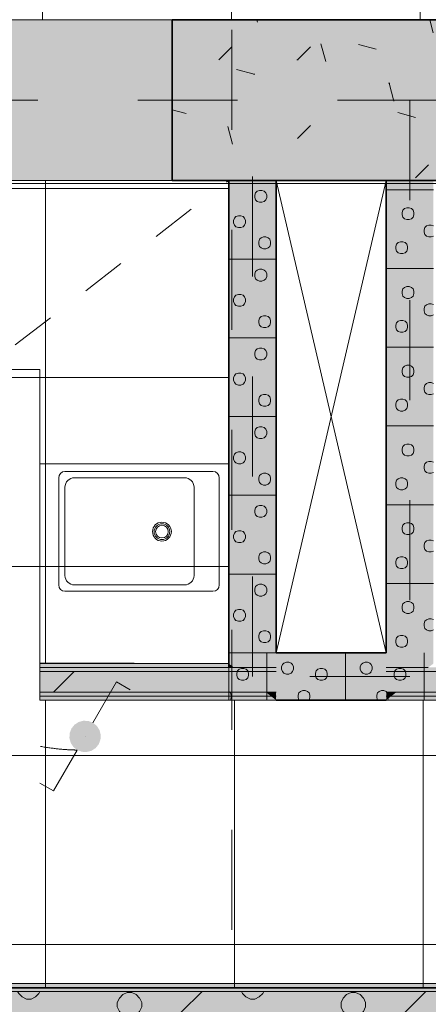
# Model space of a CAD drawing. Header units: millimetres. Extents: x -2932 to 42461, y -10716 to 17298.
# Tile 31 of 168: x 8126 to 9424, y 3394 to 6520. Entities that reach past the tile are written whole.
import ezdxf

# ---------------------------------------------------------------- set-up
doc = ezdxf.new("R2010")
doc.units = ezdxf.units.MM
doc.header["$MEASUREMENT"] = 0
for name, pattern in [('Aligning Line', [635, 317.5, -317.5]), ('Dash', [635, 317.5, -317.5]), ('Small Dashed', [282.222222, 141.111111, -141.111111]), ('Wipeout_Contour', [1000, 0, -1000])]:
    doc.linetypes.add(name, pattern=pattern)
for name, color, linetype, lineweight in [('0_Pen_No__1', 7, 'Continuous', 13), ('_ hall_Pen_No__2', 8, 'Continuous', 15), ('_Tuletõkketsoon_Pen_No__20', 1, 'Continuous', 0), ('ARCHICAD Zone Stamps_Pen_No__1', 7, 'Continuous', 13), ('Common Edges_Pen_No__1', 7, 'Continuous', 13), ('Cut Pattern-1_Pen_No__2', 8, 'Continuous', 15), ('Cut Pattern-3_Pen_No__1', 7, 'Continuous', 13), ('Grids-2_Pen_No__1', 7, 'Continuous', 13), ('I-WALL.IFC Model_Pen_No__1', 7, 'Continuous', 13), ('I-WALL.IFC Model_Pen_No__2', 8, 'Continuous', 15), ('I-WALL.IFC Model_Pen_No__27', 7, 'Continuous', 35), ('SA_LAGI_Pen_No__1', 7, 'Continuous', 13), ('SA_LAGI_Pen_No__2', 8, 'Continuous', 15), ('SA_VALGUSTI_Pen_No__20', 1, 'Continuous', 0), ('SA_Valgustus_Pen_No__20', 1, 'Continuous', 0), ('Walls-1_Pen_No__1', 7, 'Continuous', 13)]:
    doc.layers.add(name, color=color, linetype=linetype, lineweight=lineweight)
doc.layers.add('I-WALL.IFC Model', color=7, linetype='Continuous')
doc.layers.add('SA_LAGI_Pen_No__102', color=7, linetype='Continuous', lineweight=13, true_color=0xcccccc)
doc.styles.add('GENERATED_STYLE_1', font='txt', dxfattribs={"width": 0.95})
doc.styles.add('GENERATED_STYLE_2', font='txt', dxfattribs={"width": 0.84})
doc.dimstyles.new('GENERATED_STYLE__3', dxfattribs={"dimtxt": 200, "dimasz": 152, "dimexe": 0.18, "dimexo": 0.0625, "dimgap": 0.09, "dimtad": 1, "dimdec": 0, "dimzin": 0, "dimdsep": 46, "dimtxsty": 'GENERATED_STYLE_2', "dimblk": 'ARROWHEAD_2', "dimblk1": 'ARROWHEAD_2', "dimblk2": 'ARROWHEAD_2', "dimcen": 0.09, "dimse1": 1, "dimse2": 1, "dimclrd": 7, "dimclre": 7, "dimclrt": 7, "dimadec": 0, "dimazin": 0, "dimtfac": 1, "dimtdec": 4, "dimtmove": 0, "dimatfit": 3, "dimfxl": 0, "dimtolj": 1, "dimtzin": 0, "dimarcsym": 0})
pattern_1 = [(45, (-3e-10, 2e-10), (0, 35.35534), [0.99999, -48.99987]), (315, (3.89, 0.707), (0, 35.35534), [0.99999, -48.99987]), (90, (-0.354, -2.12), (-35.35528, 0), [1.06066, -34.29462]), (71.565, (-0.354, -1.061), (3.2e-05, 35.355304), [1.11808, -110.68521]), (288.435, (4.596, 2e-10), (-3.2e-05, 35.355304), [1.11808, -110.68521]), (270, (4.95, -1.06), (35.35528, 0), [1.06066, -34.29462]), (251.565, (4.95, -2.121), (3.2e-05, 35.355304), [1.11808, -110.68521]), (225, (4.596, -3.182), (0, 35.35534), [0.99999, -48.99987]), (161.565, (1.768, -4.243), (-141.421051, 35.355386), [1.11808, -110.68521]), (135, (0.707, -3.89), (0, 35.35534), [0.99999, -48.99987]), (108.435, (-3e-10, -3.182), (-3.2e-05, 35.355304), [1.11808, -110.68521]), (180, (2.83, -4.243), (0, 35.35528), [1.06066, -34.29462]), (198.435, (3.889, -3.889), (141.421051, 35.355386), [1.11808, -110.68521]), (0, (-7.778, -10.253), (0, 35.35528), [1.06066, -34.29462]), (90, (-9.9, -13.435), (-35.35528, 0), [1.06066, -34.29462]), (71.565, (-9.9, -12.374), (3.2e-05, 35.355304), [1.11808, -110.68521]), (45, (-9.546, -11.314), (0, 35.35534), [0.99999, -48.99987]), (315, (-5.657, -10.607), (0, 35.35534), [0.99999, -48.99987]), (288.435, (-4.95, -11.314), (-3.2e-05, 35.355304), [1.11808, -110.68521]), (270, (-4.596, -12.374), (35.35528, 0), [1.06066, -34.29462]), (251.565, (-4.596, -13.435), (3.2e-05, 35.355304), [1.11808, -110.68521]), (225, (-4.95, -14.496), (0, 35.35534), [0.99999, -48.99987]), (161.565, (-7.778, -15.556), (-141.421051, 35.355386), [1.11808, -110.68521]), (135, (-8.84, -15.203), (0, 35.35534), [0.99999, -48.99987]), (108.435, (-9.546, -14.496), (-3.2e-05, 35.355304), [1.11808, -110.68521]), (180, (-6.718, -15.556), (0, 35.35528), [1.06066, -34.29462]), (198.435, (-5.657, -15.203), (141.421051, 35.355386), [1.11808, -110.68521]), (18.435, (-8.839, -10.607), (70.710443, 35.355323), [1.11808, -110.68521]), (341.565, (-6.718, -10.253), (-70.710443, 35.355323), [1.11808, -110.68521]), (0, (13.08, -8.485), (0, 35.35528), [1.06066, -34.29462]), (90, (10.96, -11.667), (-35.35528, 0), [1.06066, -34.29462]), (71.565, (10.96, -10.607), (3.2e-05, 35.355304), [1.11808, -110.68521]), (45, (11.314, -9.546), (0, 35.35534), [0.99999, -48.99987]), (315, (15.203, -8.84), (0, 35.35534), [0.99999, -48.99987]), (288.435, (15.91, -9.546), (-3.2e-05, 35.355304), [1.11808, -110.68521]), (270, (16.263, -10.607), (35.35528, 0), [1.06066, -34.29462]), (251.565, (16.263, -11.667), (3.2e-05, 35.355304), [1.11808, -110.68521]), (225, (15.91, -12.728), (0, 35.35534), [0.99999, -48.99987]), (161.565, (13.081, -13.789), (-141.421051, 35.355386), [1.11808, -110.68521]), (135, (12.02, -13.435), (0, 35.35534), [0.99999, -48.99987]), (108.435, (11.314, -12.728), (-3.2e-05, 35.355304), [1.11808, -110.68521]), (180, (14.142, -13.79), (0, 35.35528), [1.06066, -34.29462]), (198.435, (15.203, -13.435), (141.421051, 35.355386), [1.11808, -110.68521]), (18.435, (12.021, -8.839), (70.710443, 35.355323), [1.11808, -110.68521]), (341.565, (14.142, -8.485), (-70.710443, 35.355323), [1.11808, -110.68521]), (0, (1.768, 1.06), (0, 35.35528), [1.06066, -34.29462]), (18.435, (0.707, 0.707), (70.710443, 35.355323), [1.11808, -110.68521]), (341.565, (2.828, 1.061), (-70.710443, 35.355323), [1.11808, -110.68521]), (0, (-5.657, 13.79), (0, 35.35528), [1.06066, -34.29462]), (90, (-7.778, 10.607), (-35.35528, 0), [1.06066, -34.29462]), (71.565, (-7.778, 11.667), (3.2e-05, 35.355304), [1.11808, -110.68521]), (45, (-7.425, 12.728), (0, 35.35534), [0.99999, -48.99987]), (315, (-3.536, 13.435), (0, 35.35534), [0.99999, -48.99987]), (288.435, (-2.828, 12.728), (-3.2e-05, 35.355304), [1.11808, -110.68521]), (270, (-2.475, 11.667), (35.35528, 0), [1.06066, -34.29462]), (251.565, (-2.475, 10.607), (3.2e-05, 35.355304), [1.11808, -110.68521]), (225, (-2.828, 9.546), (0, 35.35534), [0.99999, -48.99987]), (161.565, (-5.657, 8.485), (-141.421051, 35.355386), [1.11808, -110.68521]), (135, (-6.718, 8.84), (0, 35.35534), [0.99999, -48.99987]), (108.435, (-7.425, 9.546), (-3.2e-05, 35.355304), [1.11808, -110.68521]), (180, (-4.596, 8.485), (0, 35.35528), [1.06066, -34.29462]), (198.435, (-3.536, 8.839), (141.421051, 35.355386), [1.11808, -110.68521]), (18.435, (-6.718, 13.435), (70.710443, 35.355323), [1.11808, -110.68521]), (341.565, (-4.596, 13.789), (-70.710443, 35.355323), [1.11808, -110.68521]), (0, (9.546, 10.96), (0, 35.35528), [1.06066, -34.29462]), (90, (7.425, 7.778), (-35.35528, 0), [1.06066, -34.29462]), (71.565, (7.425, 8.839), (3.2e-05, 35.355304), [1.11808, -110.68521]), (45, (7.778, 9.9), (0, 35.35534), [0.99999, -48.99987]), (315, (11.667, 10.607), (0, 35.35534), [0.99999, -48.99987]), (288.435, (12.374, 9.9), (-3.2e-05, 35.355304), [1.11808, -110.68521]), (270, (12.728, 8.84), (35.35528, 0), [1.06066, -34.29462]), (251.565, (12.728, 7.778), (3.2e-05, 35.355304), [1.11808, -110.68521]), (225, (12.374, 6.718), (0, 35.35534), [0.99999, -48.99987]), (161.565, (9.546, 5.657), (-141.421051, 35.355386), [1.11808, -110.68521]), (135, (8.485, 6.01), (0, 35.35534), [0.99999, -48.99987]), (108.435, (7.778, 6.718), (-3.2e-05, 35.355304), [1.11808, -110.68521]), (180, (10.607, 5.657), (0, 35.35528), [1.06066, -34.29462]), (198.435, (11.667, 6.01), (141.421051, 35.355386), [1.11808, -110.68521]), (18.435, (8.485, 10.607), (70.710443, 35.355323), [1.11808, -110.68521]), (341.565, (10.607, 10.96), (-70.710443, 35.355323), [1.11808, -110.68521])]
pattern_2 = [(180, (-3e-10, 2e-10), (355.6, 355.6), [14.224, -696.974]), (90, (-46.23, 32), (355.6, 355.6), [14.224, -696.974]), (225, (24.9, 17.8), (-355.6, 355.6), [15.087, -487.807]), (206.565, (14.22, 7.11), (355.6, 355.5993), [15.904, -1574.386]), (63.435, (-46.23, 46.23), (355.5993, 355.6), [15.904, -1574.386]), (45, (-39.1, 60.45), (-355.6, 355.6), [15.087, -487.807]), (26.565, (-28.45, 71.12), (355.6, 355.5993), [15.904, -1574.386]), (360, (-14.22, 78.23), (355.6, 355.6), [14.224, -696.974]), (296.565, (24.89, 60.45), (-1066.7965, 1777.9974), [15.904, -1574.386]), (270, (32, 46.23), (355.6, 355.6), [14.224, -696.974]), (243.435, (32, 32), (355.5993, 355.6), [15.904, -1574.386]), (315, (14.2, 71.1), (355.6, 355.6), [15.087, -487.807]), (333.435, (-3e-10, 78.23), (-1777.9974, 1066.7965), [15.904, -1574.386]), (135, (181.36, 24.9), (355.6, 355.6), [15.087, -487.807]), (225, (234.7, 35.56), (-355.6, 355.6), [15.087, -487.807]), (206.565, (224.03, 24.9), (355.6, 355.5993), [15.904, -1574.386]), (180, (209.8, 17.78), (355.6, 355.6), [14.224, -696.974]), (90, (163.58, 49.8), (355.6, 355.6), [14.224, -696.974]), (63.435, (163.58, 64.01), (355.5993, 355.6), [15.904, -1574.386]), (45, (170.7, 78.23), (-355.6, 355.6), [15.087, -487.807]), (26.565, (181.36, 88.9), (355.6, 355.5993), [15.904, -1574.386]), (360, (195.58, 96), (355.6, 355.6), [14.224, -696.974]), (296.565, (234.7, 78.23), (-1066.7965, 1777.9974), [15.904, -1574.386]), (270, (241.8, 64), (355.6, 355.6), [14.224, -696.974]), (243.435, (241.8, 49.78), (355.5993, 355.6), [15.904, -1574.386]), (315, (224.03, 88.9), (355.6, 355.6), [15.087, -487.807]), (333.435, (209.8, 96.01), (-1777.9974, 1066.7965), [15.904, -1574.386]), (153.435, (195.58, 17.78), (-1066.7975, 355.5978), [15.904, -1574.386]), (116.565, (170.69, 35.56), (-355.5978, 1066.7975), [15.904, -1574.386]), (135, (-46.23, 216.9), (355.6, 355.6), [15.087, -487.807]), (225, (7.1, 227.6), (-355.6, 355.6), [15.087, -487.807]), (206.565, (-3.56, 216.92), (355.6, 355.5993), [15.904, -1574.386]), (180, (-17.78, 209.8), (355.6, 355.6), [14.224, -696.974]), (90, (-64, 241.8), (355.6, 355.6), [14.224, -696.974]), (63.435, (-64.01, 256.03), (355.5993, 355.6), [15.904, -1574.386]), (45, (-56.9, 270.26), (-355.6, 355.6), [15.087, -487.807]), (26.565, (-46.23, 280.92), (355.6, 355.5993), [15.904, -1574.386]), (360, (-32, 288.04), (355.6, 355.6), [14.224, -696.974]), (296.565, (7.11, 270.26), (-1066.7965, 1777.9974), [15.904, -1574.386]), (270, (14.22, 256.03), (355.6, 355.6), [14.224, -696.974]), (243.435, (14.22, 241.81), (355.5993, 355.6), [15.904, -1574.386]), (315, (-3.56, 280.9), (355.6, 355.6), [15.087, -487.807]), (333.435, (-17.78, 288.04), (-1777.9974, 1066.7965), [15.904, -1574.386]), (153.435, (-32, 209.8), (-1066.7975, 355.5978), [15.904, -1574.386]), (116.565, (-56.9, 227.58), (-355.5978, 1066.7975), [15.904, -1574.386]), (135, (-28.45, 7.1), (355.6, 355.6), [15.087, -487.807]), (153.435, (-14.22, 2e-10), (-1066.7975, 355.5978), [15.904, -1574.386]), (116.565, (-39.12, 17.78), (-355.5978, 1066.7975), [15.904, -1574.386]), (135, (-81.8, -195.6), (355.6, 355.6), [15.087, -487.807]), (225, (-28.45, -184.9), (-355.6, 355.6), [15.087, -487.807]), (206.565, (-39.12, -195.58), (355.6, 355.5993), [15.904, -1574.386]), (180, (-53.34, -202.7), (355.6, 355.6), [14.224, -696.974]), (90, (-99.57, -170.7), (355.6, 355.6), [14.224, -696.974]), (63.435, (-99.57, -156.46), (355.5993, 355.6), [15.904, -1574.386]), (45, (-92.46, -142.24), (-355.6, 355.6), [15.087, -487.807]), (26.565, (-81.79, -131.57), (355.6, 355.5993), [15.904, -1574.386]), (360, (-67.56, -124.46), (355.6, 355.6), [14.224, -696.974]), (296.565, (-28.45, -142.24), (-1066.7965, 1777.9974), [15.904, -1574.386]), (270, (-21.34, -156.46), (355.6, 355.6), [14.224, -696.974]), (243.435, (-21.34, -170.69), (355.5993, 355.6), [15.904, -1574.386]), (315, (-39.1, -131.57), (355.6, 355.6), [15.087, -487.807]), (333.435, (-53.34, -124.46), (-1777.9974, 1066.7965), [15.904, -1574.386]), (153.435, (-67.56, -202.69), (-1066.7975, 355.5978), [15.904, -1574.386]), (116.565, (-92.46, -184.91), (-355.5978, 1066.7975), [15.904, -1574.386]), (135, (-206.25, -14.2), (355.6, 355.6), [15.087, -487.807]), (225, (-152.9, -3.55), (-355.6, 355.6), [15.087, -487.807]), (206.565, (-163.58, -14.22), (355.6, 355.5993), [15.904, -1574.386]), (180, (-177.8, -21.33), (355.6, 355.6), [14.224, -696.974]), (90, (-224.03, 10.67), (355.6, 355.6), [14.224, -696.974]), (63.435, (-224.03, 24.9), (355.5993, 355.6), [15.904, -1574.386]), (45, (-216.9, 39.1), (-355.6, 355.6), [15.087, -487.807]), (26.565, (-206.25, 49.78), (355.6, 355.5993), [15.904, -1574.386]), (360, (-192.02, 56.9), (355.6, 355.6), [14.224, -696.974]), (296.565, (-152.9, 39.12), (-1066.7965, 1777.9974), [15.904, -1574.386]), (270, (-145.8, 24.9), (355.6, 355.6), [14.224, -696.974]), (243.435, (-145.8, 10.67), (355.5993, 355.6), [15.904, -1574.386]), (315, (-163.6, 49.8), (355.6, 355.6), [15.087, -487.807]), (333.435, (-177.8, 56.9), (-1777.9974, 1066.7965), [15.904, -1574.386]), (153.435, (-192.02, -21.33), (-1066.7975, 355.5978), [15.904, -1574.386]), (116.565, (-216.92, -3.55), (-355.5978, 1066.7975), [15.904, -1574.386]), (225, (327.15, 35.56), (-355.6, 355.6), [])]

# ---------------------------------------------------------------- blocks, each defined once
blk = doc.blocks.new('*D123')
at = {"layer": '0_Pen_No__1', "color": 7, "linetype": 'Continuous', "lineweight": 13}
for p, q in [((-1293.9, 6067.7), (-1093.9, 5952.3)), ((-1043.9, 6010), (-1343.9, 6010)), ((-1193.9, 0), (-1193.9, 6010)), ((-1293.9, 57.7), (-1093.9, -57.7)), ((-1043.9, 0), (-1343.9, 0))]:
    blk.add_line(p, q, dxfattribs=at)
at = {"color": 254, "linetype": 'Wipeout_Contour', "lineweight": 0, "ltscale": 23652.51132}
blk.add_wipeout([(-1202, 5534), (-1202, 5984.1), (-1465.8, 5984.1), (-1465.8, 5534)], dxfattribs=at)
at = {"color": 254, "linetype": 'Wipeout_Contour', "lineweight": 0, "ltscale": 13170.371674}
blk.add_wipeout([(-1202, 2683.4), (-1202, 3326.6), (-1465.8, 3326.6), (-1465.8, 2683.4)], dxfattribs=at)
at = {"layer": '0_Pen_No__1', "color": 7, "lineweight": 13, "char_height": 200, "attachment_point": 7, "rotation": 90, "style": 'GENERATED_STYLE_2'}
for s, insert in [('\\A1;{\\pql;\\fArial|b0|i0|c0|p34;420}', (-1233.9, 5565.9)), ('\\A1;{\\pql;\\fArial|b0|i0|c0|p34;6\xa0010}', (-1233.9, 2715.3))]:
    blk.add_mtext(s, dxfattribs=dict(at, insert=insert))
blk = doc.blocks.new('ARROWHEAD_2')
at = {"color": 0, "linetype": 'Continuous', "lineweight": 0}
for p, q in [((-0.378, -0.655), (0.378, 0.655)), ((0, 0), (-1, 0))]:
    blk.add_line(p, q, dxfattribs=at)

msp = doc.modelspace()

# ---------------------------------------------------------------- hatches: boundary and pattern name
at = {"layer": 'I-WALL.IFC Model', "linetype": 'Continuous', "lineweight": 0, "true_color": 0x000000}
for points in [[(8610, 6010), (9610, 6010), (9610, 6520), (8610, 6520)], [(8940, 4463.5), (8940, 6010), (8790, 6010), (8790, 4476), (8806.2, 4463.5)], [(9423.8, 4463.5), (9440, 4476), (9440, 6010), (9290, 6010), (9290, 4463.5)], [(8940, 4360), (9290, 4360), (9290, 4510), (8940, 4510)], [(8790, 4476), (8190, 4476), (8190, 4463.5), (8790, 4463.5)], [(8790, 4463.5), (8806.2, 4463.5), (8790, 4476)], [(8806.2, 4463.5), (8190, 4463.5), (8190, 4451), (8822.3, 4451)], [(8822.3, 4451), (8190, 4451), (8190, 4385), (8907.7, 4385)], [(8806.2, 4463.5), (8822.3, 4451), (8940, 4451), (8940, 4463.5)], [(8822.3, 4451), (8907.7, 4385), (8940, 4385), (8940, 4451)], [(9290, 4463.5), (9290, 4451), (9407.7, 4451), (9423.8, 4463.5)], [(9290, 4451), (9290, 4385), (9322.3, 4385), (9407.7, 4451)], [(9322.3, 4385), (10642, 4385), (10642, 4451), (9407.7, 4451)], [(9407.7, 4451), (10642, 4451), (10642, 4463.5), (9423.8, 4463.5)], [(8907.7, 4385), (8190, 4385), (8190, 4372.5), (8923.8, 4372.5)], [(8907.7, 4385), (8923.8, 4372.5), (8940, 4372.5), (8940, 4385)], [(9290, 4385), (9290, 4372.5), (9306.2, 4372.5), (9322.3, 4385)], [(9306.2, 4372.5), (10642, 4372.5), (10642, 4385), (9322.3, 4385)], [(8923.8, 4372.5), (8190, 4372.5), (8190, 4360), (8940, 4360)], [(8923.8, 4372.5), (8940, 4360), (8940, 4372.5)], [(9290, 4360), (10642, 4360), (10642, 4372.5), (9306.2, 4372.5)], [(9290, 4372.5), (9290, 4360), (9306.2, 4372.5)], [(7107, 3447.5), (9580.5, 3447.5), (9580.5, 3460), (7107, 3460)], [(7107, 3435), (9580.5, 3435), (9580.5, 3447.5), (7107, 3447.5)], [(7107, 3369), (9580.5, 3369), (9580.5, 3435), (7107, 3435)]]:
    msp.add_hatch(color=178, dxfattribs=at).paths.add_polyline_path(points)
at = {"layer": 'SA_LAGI_Pen_No__102', "linetype": 'Continuous', "lineweight": 13, "true_color": 0xcccccc}
h = msp.add_hatch(dxfattribs=at)
h.set_pattern_fill('Grid_60x60_0001', color=254, style=0, pattern_type=2)
h.set_pattern_definition([(9e-12, (6397.8, 6820), (0, 600), []), (90, (6397.8, 6820), (-600, 0), [])])
h.paths.add_polyline_path([(6397.8, 7700), (6397.8, 6520), (33711.3, 6520), (33711.3, 7720), (11870, 7720), (11870, 7905), (8516, 7905), (8516, 7700)])
at = {"layer": 'SA_Valgustus_Pen_No__20', "linetype": 'Continuous', "lineweight": 0}
for points in [[(8313, 4290.5), (8299.8, 4281.9), (8333.3, 4244.8)], [(8328.1, 4294.5), (8313, 4290.5), (8333.3, 4244.8)], [(8343.7, 4293.7), (8328.1, 4294.5), (8333.3, 4244.8)], [(8358.3, 4288.1), (8343.7, 4293.7), (8333.3, 4244.8)], [(8370.5, 4278.2), (8358.3, 4288.1), (8333.3, 4244.8)], [(8284.4, 4255.2), (8283.6, 4239.6), (8333.3, 4244.8)], [(8290, 4269.8), (8284.4, 4255.2), (8333.3, 4244.8)], [(8299.8, 4281.9), (8290, 4269.8), (8333.3, 4244.8)], [(8379, 4265.1), (8370.5, 4278.2), (8333.3, 4244.8)], [(8383, 4250), (8379, 4265.1), (8333.3, 4244.8)], [(8283.6, 4239.6), (8287.6, 4224.5), (8333.3, 4244.8)], [(8287.6, 4224.5), (8296.1, 4211.3), (8333.3, 4244.8)], [(8296.1, 4211.3), (8308.3, 4201.5), (8333.3, 4244.8)], [(8308.3, 4201.5), (8322.9, 4195.9), (8333.3, 4244.8)], [(8322.9, 4195.9), (8338.5, 4195.1), (8333.3, 4244.8)], [(8382.2, 4234.4), (8383, 4250), (8333.3, 4244.8)], [(8366.8, 4207.6), (8376.6, 4219.8), (8333.3, 4244.8)], [(8353.6, 4199.1), (8366.8, 4207.6), (8333.3, 4244.8)], [(8338.5, 4195.1), (8353.6, 4199.1), (8333.3, 4244.8)], [(8376.6, 4219.8), (8382.2, 4234.4), (8333.3, 4244.8)]]:
    msp.add_hatch(color=1, dxfattribs=at).paths.add_polyline_path(points)

# ---------------------------------------------------------------- linework, layer by layer
at = {"layer": '_Tuletõkketsoon_Pen_No__20', "color": 1, "linetype": 'Dash', "lineweight": 0}
msp.add_line((5325.5, 6265), (20772.5, 6265), dxfattribs=at)
at = {"layer": 'I-WALL.IFC Model_Pen_No__1', "color": 7, "linetype": 'Continuous', "lineweight": 13}
for p, q in [((8790, 4463.5), (8190, 4463.5)), ((8822.3, 4451), (8190, 4451)), ((8790, 4463.5), (8806.2, 4463.5)), ((8790, 4463.5), (8806.2, 4463.5)), ((8806.2, 4463.5), (8940, 4463.5)), ((8806.2, 4463.5), (8940, 4463.5)), ((8822.3, 4451), (8940, 4451)), ((9290, 4463.5), (9423.8, 4463.5)), ((9290, 4463.5), (9423.8, 4463.5)), ((9290, 4451), (9407.7, 4451)), ((9407.7, 4451), (10642, 4451)), ((8907.7, 4385), (8190, 4385)), ((8907.7, 4385), (8940, 4385)), ((9290, 4385), (9322.3, 4385)), ((9322.3, 4385), (10642, 4385)), ((8923.8, 4372.5), (8190, 4372.5)), ((8923.8, 4372.5), (8940, 4372.5)), ((9290, 4372.5), (9306.2, 4372.5)), ((9306.2, 4372.5), (10642, 4372.5)), ((7107, 3447.5), (9580.5, 3447.5)), ((7107, 3435), (9580.5, 3435))]:
    msp.add_line(p, q, dxfattribs=at)
at = {"layer": 'I-WALL.IFC Model_Pen_No__1', "color": 7, "linetype": 'Continuous', "lineweight": 13, "flags": 128}
for points in [[(8790, 4476), (8190, 4476)], [(8190, 4476), (8190, 4463.5)], [(8190, 4463.5), (8190, 4451)], [(8190, 4451), (8190, 4385)], [(8190, 4385), (8190, 4372.5)], [(8190, 4372.5), (8190, 4360)], [(8190, 4360), (8940, 4360)], [(9290, 4360), (10642, 4360)], [(9580.5, 3460), (7107, 3460)]]:
    msp.add_lwpolyline(points, dxfattribs=at)
at = {"layer": 'I-WALL.IFC Model_Pen_No__2', "color": 8, "linetype": 'Continuous', "lineweight": 15}
for p, q in [((1710, 6520), (22005, 6520)), ((6397.8, 6520), (30430, 6520)), ((9290, 6010), (5445, 6010)), ((9440, 6010), (9290, 6010)), ((11442, 6000), (5445, 6000))]:
    msp.add_line(p, q, dxfattribs=at)
at = {"layer": 'I-WALL.IFC Model_Pen_No__27', "color": 7, "linetype": 'Continuous', "lineweight": 35}
msp.add_line((8790, 4463.5), (8790, 4476), dxfattribs=at)
msp.add_line((8790, 4463.5), (8790, 4476), dxfattribs=at)
at = {"layer": 'I-WALL.IFC Model_Pen_No__27', "color": 7, "linetype": 'Continuous', "lineweight": 35, "flags": 128}
for points in [[(9610, 6520), (8610, 6520)], [(8610, 6520), (8610, 6010)], [(8610, 6010), (9610, 6010)], [(8940, 6010), (8790, 6010)], [(8790, 6010), (8790, 4476)], [(8940, 4510), (8940, 6010)], [(9440, 6010), (9290, 6010)], [(9290, 6010), (9290, 4510)], [(9290, 4510), (8940, 4510)], [(8940, 4360), (9290, 4360)]]:
    msp.add_lwpolyline(points, dxfattribs=at)
at = {"layer": 'SA_LAGI_Pen_No__1', "color": 7, "linetype": 'Small Dashed', "lineweight": 13}
msp.add_line((5428.8, 3420.5), (8790, 6010), dxfattribs=at)
at = {"layer": 'SA_LAGI_Pen_No__2', "color": 8, "linetype": 'Continuous', "lineweight": 15, "flags": 128}
msp.add_lwpolyline([(6397.8, 7700), (8516, 7700), (8516, 7905), (11870, 7905), (11870, 7720), (33711.3, 7720), (33711.3, 6520), (6397.8, 6520)], close=True, dxfattribs=at)
at = {"layer": 'SA_VALGUSTI_Pen_No__20', "color": 1, "linetype": 'Small Dashed', "lineweight": 0}
msp.add_open_spline([(7876.4, 5082.7), (7876.4, 5082.7), (7615.4, 4674.1), (7850.6, 4393.6), (8015.4, 4197.1), (8308.3, 4201.5), (8308.3, 4201.5)], degree=3, knots=[0, 0, 0, 0, 1, 1, 1, 2, 2, 2, 2], dxfattribs=at)
at = {"layer": 'SA_Valgustus_Pen_No__20', "color": 1, "linetype": 'Continuous', "lineweight": 0}
for p, q in [((8358.3, 4288.1), (8433.3, 4418)), ((8433.3, 4418), (8476.6, 4393)), ((8333.3, 4244.8), (8333.4, 4244.8)), ((8308.3, 4201.5), (8233.3, 4071.6)), ((8233.3, 4071.6), (8190, 4096.6))]:
    msp.add_line(p, q, dxfattribs=at)

# ---------------------------------------------------------------- texts
at = {"layer": 'ARCHICAD Zone Stamps_Pen_No__1', "color": 7, "lineweight": 13, "insert": (7371.2, 8194.1), "char_height": 300, "attachment_point": 1, "style": 'GENERATED_STYLE_1'}
msp.add_mtext('\\A1;{\\pql;\\pt0,100;\\fSwis721 Lt BT|b0|i0|c0|p34;1,5\\fSwis721 Lt BT|b0|i0|c0|p34;\\A1{\\H.66x;\\S^  ;}\\fSwis721 Lt BT|b0|i0|c0|p34; m\\fSwis721 Lt BT|b0|i0|c0|p34;\\A1{\\H.66x;\\S2^  ;}}', dxfattribs=at)

# ---------------------------------------------------------------- next in the draw order: dimensions: what is measured, and where the dimension line sits
at = {"color": 7, "linetype": 'Continuous', "lineweight": 13}
dim = msp.add_linear_dim(base=(-1193.9, 6010), p1=(15450.3, 0), p2=(680, 6010), angle=90, dimstyle='GENERATED_STYLE__3', dxfattribs=at)
dim.commit()
dim.dimension.update_dxf_attribs({"geometry": '*D123', "text_midpoint": (-1333.9, 3068.5), "dimtype": 160, "text_rotation": 90})

# ---------------------------------------------------------------- next in the draw order: hatches: boundary and pattern name
at = {"layer": 'Cut Pattern-1_Pen_No__2', "linetype": 'Continuous', "lineweight": 15}
msp.add_hatch(color=8, dxfattribs=at).paths.add_polyline_path([(8610, 6520), (5253, 6520), (5253, 6010), (8610, 6010)])
h = msp.add_hatch(dxfattribs=at)
h.set_pattern_fill('FP_19_0001', color=8, style=0, pattern_type=2)
h.set_pattern_definition(pattern_2)
h.paths.add_polyline_path([(8190, 4385), (8790, 4385), (8790, 4451), (8190, 4451)])
h = msp.add_hatch(dxfattribs=at)
h.set_pattern_fill('FP_19_0001', color=8, style=0, pattern_type=2)
h.set_pattern_definition(pattern_2)
h.paths.add_polyline_path([(9580.5, 3435), (7107, 3435), (7107, 3369), (9580.5, 3369)])
at = {"layer": 'Cut Pattern-3_Pen_No__1', "linetype": 'Continuous', "lineweight": 13}
h = msp.add_hatch(dxfattribs=at)
h.set_pattern_fill('FP_22_0001', style=0, pattern_type=2)
h.set_pattern_definition([(45, (9007.5, 6392.5), (375, 625), [58.336, -471.995, 58.336, -471.995, 0, -2828.43]), (45, (9007.5, 6392.5), (375, 625), [0, -1060.662, 58.336, -1002.326, 58.336, -471.995, 0, -1237.44]), (45, (9007.5, 6392.5), (375, 625), [0, -2651.655, 58.336, -295.22, 58.336, -825.55]), (165, (9132.5, 6642.5), (-728.767, 12.26), [58.336, -471.995, 58.336, -471.995, 0, -2828.43]), (165, (9132.5, 6642.5), (-728.767, 12.26), [0, -1060.662, 58.336, -1002.326, 58.336, -471.995, 0, -1237.44]), (165, (9132.5, 6642.5), (-728.767, 12.26), [0, -2651.655, 58.336, -295.22, 58.336, -825.55]), (285, (8945, 6955), (-353.766, 637.26), [58.336, -471.995, 58.336, -471.995, 0, -2828.43]), (285, (8945, 6955), (-353.766, 637.26), [0, -1060.662, 58.336, -1002.326, 58.336, -471.995, 0, -1237.44]), (285, (8945, 6955), (-353.766, 637.26), [0, -2651.655, 58.336, -295.218, 58.336, -825.55])])
h.paths.add_polyline_path([(9610, 6520), (8610, 6520), (8610, 6010), (9610, 6010)])
h = msp.add_hatch(dxfattribs=at)
h.set_pattern_fill('FP_3_0001', style=0, pattern_type=2)
h.set_pattern_definition([(135, (8812.5, 5362.5), (-250, 0), [7.07, -346.48]), (45, (8807.5, 5390), (-250, 0), [7.07, -346.48]), (180, (8827.5, 5360), (0, 250), [7.5, -242.5]), (161.565, (8820, 5360), (-250, 0.0002), [7.906, -782.664]), (18.435, (8812.5, 5395), (250, 0.0002), [7.906, -782.664]), (1e-13, (8820, 5397.5), (0, 250), [7.5, -242.5]), (341.565, (8827.5, 5397.5), (-250, 0.0002), [7.906, -782.664]), (315, (8835, 5395), (250, 0), [7.07, -346.48]), (251.565, (8842.5, 5375), (250.001, 999.9996), [7.906, -782.664]), (225, (8840, 5367.5), (250, 0), [7.07, -346.48]), (198.435, (8835, 5362.5), (250, 0.0002), [7.906, -782.664]), (270, (8842.5, 5382.5), (250, 0), [7.5, -242.5]), (288.435, (8840, 5390), (-250.001, 999.9996), [7.906, -782.664]), (90, (8885, 5307.5), (-250, 0), [7.5, -242.5]), (180, (8907.5, 5292.5), (0, 250), [7.5, -242.5]), (161.565, (8900, 5292.5), (-250, 0.0002), [7.906, -782.664]), (135, (8892.5, 5295), (-250, 0), [7.07, -346.48]), (45, (8887.5, 5322.5), (-250, 0), [7.07, -346.48]), (18.435, (8892.5, 5327.5), (250, 0.0002), [7.906, -782.664]), (1e-13, (8900, 5330), (0, 250), [7.5, -242.5]), (341.565, (8907.5, 5330), (-250, 0.0002), [7.906, -782.664]), (315, (8915, 5327.5), (250, 0), [7.07, -346.48]), (251.565, (8922.5, 5307.5), (250.001, 999.9996), [7.906, -782.664]), (225, (8920, 5300), (250, 0), [7.07, -346.48]), (198.435, (8915, 5295), (250, 0.0002), [7.906, -782.664]), (270, (8922.5, 5315), (250, 0), [7.5, -242.5]), (288.435, (8920, 5322.5), (-250.001, 999.9996), [7.906, -782.664]), (108.435, (8887.5, 5300), (-250, 499.999), [7.906, -782.664]), (71.565, (8885, 5315), (250.001, 500), [7.906, -782.664]), (90, (8872.5, 5455), (-250, 0), [7.5, -242.5]), (180, (8895, 5440), (0, 250), [7.5, -242.5]), (161.565, (8887.5, 5440), (-250, 0.0002), [7.906, -782.664]), (135, (8880, 5442.5), (-250, 0), [7.07, -346.48]), (45, (8875, 5470), (-250, 0), [7.07, -346.48]), (18.435, (8880, 5475), (250, 0.0002), [7.906, -782.664]), (1e-13, (8887.5, 5477.5), (0, 250), [7.5, -242.5]), (341.565, (8895, 5477.5), (-250, 0.0002), [7.906, -782.664]), (315, (8902.5, 5475), (250, 0), [7.07, -346.48]), (251.565, (8910, 5455), (250.001, 999.9996), [7.906, -782.664]), (225, (8907.5, 5447.5), (250, 0), [7.07, -346.48]), (198.435, (8902.5, 5442.5), (250, 0.0002), [7.906, -782.664]), (270, (8910, 5462.5), (250, 0), [7.5, -242.5]), (288.435, (8907.5, 5470), (-250.001, 999.9996), [7.906, -782.664]), (108.435, (8875, 5447.5), (-250.0006, 500), [7.906, -782.664]), (71.565, (8872.5, 5462.5), (250.0006, 500), [7.906, -782.664]), (90, (8805, 5375), (-250, 0), [7.5, -242.5]), (108.435, (8807.5, 5367.5), (-250.0006, 500), [7.906, -782.664]), (71.565, (8805, 5382.5), (250.0006, 500), [7.906, -782.664]), (90, (8715, 5322.5), (-250, 0), [7.5, -242.5]), (180, (8737.5, 5307.5), (0, 250), [7.5, -242.5]), (161.565, (8730, 5307.5), (-250, 0.0002), [7.906, -782.664]), (135, (8722.5, 5310), (-250, 0), [7.07, -346.48]), (45, (8717.5, 5337.5), (-250, 0), [7.07, -346.48]), (18.435, (8722.5, 5342.5), (250, 0.0002), [7.906, -782.664]), (1e-13, (8730, 5345), (0, 250), [7.5, -242.5]), (341.565, (8737.5, 5345), (-250, 0.0002), [7.906, -782.664]), (315, (8745, 5342.5), (250, 0), [7.07, -346.48]), (251.565, (8752.5, 5322.5), (250.001, 999.9996), [7.906, -782.664]), (225, (8750, 5315), (250, 0), [7.07, -346.48]), (198.435, (8745, 5310), (250, 0.0002), [7.906, -782.664]), (270, (8752.5, 5330), (250, 0), [7.5, -242.5]), (288.435, (8750, 5337.5), (-250.001, 999.9996), [7.906, -782.664]), (108.435, (8717.5, 5315), (-250, 499.999), [7.906, -782.664]), (71.565, (8715, 5330), (250.0006, 500), [7.906, -782.664]), (90, (8735, 5430), (-250, 0), [7.5, -242.5]), (180, (8757.5, 5415), (0, 250), [7.5, -242.5]), (161.565, (8750, 5415), (-250, 0.0002), [7.906, -782.664]), (135, (8742.5, 5417.5), (-250, 0), [7.07, -346.48]), (45, (8737.5, 5445), (-250, 0), [7.07, -346.48]), (18.435, (8742.5, 5450), (250, 0.0002), [7.906, -782.664]), (1e-13, (8750, 5452.5), (0, 250), [7.5, -242.5]), (341.565, (8757.5, 5452.5), (-250, 0.0002), [7.906, -782.664]), (315, (8765, 5450), (250, 0), [7.07, -346.48]), (251.565, (8772.5, 5430), (250.001, 999.9996), [7.906, -782.664]), (225, (8770, 5422.5), (250, 0), [7.07, -346.48]), (198.435, (8765, 5417.5), (250, 0.0002), [7.906, -782.664]), (270, (8772.5, 5437.5), (250, 0), [7.5, -242.5]), (288.435, (8770, 5445), (-250.001, 999.9996), [7.906, -782.664]), (108.435, (8737.5, 5422.5), (-250, 499.999), [7.906, -782.664]), (71.565, (8735, 5437.5), (250.0006, 500), [7.906, -782.664]), (180, (8940, 5260), (0, 250), [])])
h.paths.add_polyline_path([(8790, 4510), (8940, 4510), (8940, 6010), (8790, 6010)])
h = msp.add_hatch(dxfattribs=at)
h.set_pattern_fill('FP_2_0001', style=0, pattern_type=2)
h.set_pattern_definition([(135, (9417.5, 5082.5), (-250, 0), [7.07, -346.48]), (45, (9412.5, 5110), (-250, 0), [7.07, -346.48]), (180, (9432.5, 5080), (0, 250), [7.5, -242.5]), (161.565, (9425, 5080), (-250, 0.0002), [7.906, -782.664]), (18.435, (9417.5, 5115), (250, 0.0002), [7.906, -782.664]), (8e-14, (9425, 5117.5), (0, 250), [7.5, -242.5]), (341.565, (9432.5, 5117.5), (-250, 0.0002), [7.906, -782.664]), (315, (9440, 5115), (250, 0), [7.07, -346.48]), (251.565, (9447.5, 5095), (250.001, 999.9996), [7.906, -782.664]), (225, (9445, 5087.5), (250, 0), [7.07, -346.48]), (198.435, (9440, 5082.5), (250, 0.0002), [7.906, -782.664]), (270, (9447.5, 5102.5), (250, 0), [7.5, -242.5]), (288.435, (9445, 5110), (-250.001, 999.9996), [7.906, -782.664]), (90, (9490, 5027.5), (-250, 0), [7.5, -242.5]), (180, (9512.5, 5012.5), (0, 250), [7.5, -242.5]), (161.565, (9505, 5012.5), (-250, 0.0002), [7.906, -782.664]), (135, (9497.5, 5015), (-250, 0), [7.07, -346.48]), (45, (9492.5, 5042.5), (-250, 0), [7.07, -346.48]), (18.435, (9497.5, 5047.5), (250, 0.0002), [7.906, -782.664]), (8e-14, (9505, 5050), (0, 250), [7.5, -242.5]), (341.565, (9512.5, 5050), (-250, 0.0002), [7.906, -782.664]), (315, (9520, 5047.5), (250, 0), [7.07, -346.48]), (251.565, (9527.5, 5027.5), (250.001, 999.9996), [7.906, -782.664]), (225, (9525, 5020), (250, 0), [7.07, -346.48]), (198.435, (9520, 5015), (250, 0.0002), [7.906, -782.664]), (270, (9527.5, 5035), (250, 0), [7.5, -242.5]), (288.435, (9525, 5042.5), (-250.001, 999.9996), [7.906, -782.664]), (108.435, (9492.5, 5020), (-250.0003, 499.999), [7.906, -782.664]), (71.565, (9490, 5035), (250.0003, 499.999), [7.906, -782.664]), (90, (9477.5, 5175), (-250, 0), [7.5, -242.5]), (180, (9500, 5160), (0, 250), [7.5, -242.5]), (161.565, (9492.5, 5160), (-250, 0.0002), [7.906, -782.664]), (135, (9485, 5162.5), (-250, 0), [7.07, -346.48]), (45, (9480, 5190), (-250, 0), [7.07, -346.48]), (18.435, (9485, 5195), (250, 0.0002), [7.906, -782.664]), (8e-14, (9492.5, 5197.5), (0, 250), [7.5, -242.5]), (341.565, (9500, 5197.5), (-250, 0.0002), [7.906, -782.664]), (315, (9507.5, 5195), (250, 0), [7.07, -346.48]), (251.565, (9515, 5175), (250.001, 999.9996), [7.906, -782.664]), (225, (9512.5, 5167.5), (250, 0), [7.07, -346.48]), (198.435, (9507.5, 5162.5), (250, 0.0002), [7.906, -782.664]), (270, (9515, 5182.5), (250, 0), [7.5, -242.5]), (288.435, (9512.5, 5190), (-250.001, 999.9996), [7.906, -782.664]), (108.435, (9480, 5167.5), (-250, 499.999), [7.906, -782.664]), (71.565, (9477.5, 5182.5), (250, 499.999), [7.906, -782.664]), (90, (9410, 5095), (-250, 0), [7.5, -242.5]), (108.435, (9412.5, 5087.5), (-250, 499.999), [7.906, -782.664]), (71.565, (9410, 5102.5), (250, 499.999), [7.906, -782.664]), (90, (9320, 5042.5), (-250, 0), [7.5, -242.5]), (180, (9342.5, 5027.5), (0, 250), [7.5, -242.5]), (161.565, (9335, 5027.5), (-250, 0.0002), [7.906, -782.664]), (135, (9327.5, 5030), (-250, 0), [7.07, -346.48]), (45, (9322.5, 5057.5), (-250, 0), [7.07, -346.48]), (18.435, (9327.5, 5062.5), (250, 0.0002), [7.906, -782.664]), (8e-14, (9335, 5065), (0, 250), [7.5, -242.5]), (341.565, (9342.5, 5065), (-250, 0.0002), [7.906, -782.664]), (315, (9350, 5062.5), (250, 0), [7.07, -346.48]), (251.565, (9357.5, 5042.5), (250.001, 999.9996), [7.906, -782.664]), (225, (9355, 5035), (250, 0), [7.07, -346.48]), (198.435, (9350, 5030), (250, 0.0002), [7.906, -782.664]), (270, (9357.5, 5050), (250, 0), [7.5, -242.5]), (288.435, (9355, 5057.5), (-250.001, 999.9996), [7.906, -782.664]), (108.435, (9322.5, 5035), (-250, 499.999), [7.906, -782.664]), (71.565, (9320, 5050), (250, 499.999), [7.906, -782.664]), (90, (9340, 5150), (-250, 0), [7.5, -242.5]), (180, (9362.5, 5135), (0, 250), [7.5, -242.5]), (161.565, (9355, 5135), (-250, 0.0002), [7.906, -782.664]), (135, (9347.5, 5137.5), (-250, 0), [7.07, -346.48]), (45, (9342.5, 5165), (-250, 0), [7.07, -346.48]), (18.435, (9347.5, 5170), (250, 0.0002), [7.906, -782.664]), (8e-14, (9355, 5172.5), (0, 250), [7.5, -242.5]), (341.565, (9362.5, 5172.5), (-250, 0.0002), [7.906, -782.664]), (315, (9370, 5170), (250, 0), [7.07, -346.48]), (251.565, (9377.5, 5150), (250.001, 999.9996), [7.906, -782.664]), (225, (9375, 5142.5), (250, 0), [7.07, -346.48]), (198.435, (9370, 5137.5), (250, 0.0002), [7.906, -782.664]), (270, (9377.5, 5157.5), (250, 0), [7.5, -242.5]), (288.435, (9375, 5165), (-250.001, 999.9996), [7.906, -782.664]), (108.435, (9342.5, 5142.5), (-250, 499.999), [7.906, -782.664]), (71.565, (9340, 5157.5), (250, 499.999), [7.906, -782.664]), (180, (9545, 4980), (0, 250), [])])
h.paths.add_polyline_path([(9290, 4510), (9440, 4510), (9440, 6010), (9290, 6010)])
h = msp.add_hatch(dxfattribs=at)
h.set_pattern_fill('FP_1_0001', style=0, pattern_type=2)
h.set_pattern_definition([(45, (9012.5, 4382.5), (0, 250), [7.07, -346.48]), (315, (9040, 4387.5), (0, 250), [7.07, -346.48]), (90, (9010, 4367.5), (-250, 0), [7.5, -242.5]), (71.565, (9010, 4375), (0.0002, 250), [7.906, -782.664]), (288.435, (9045, 4382.5), (-0.0002, 250), [7.906, -782.664]), (270, (9047.5, 4375), (250, 0), [7.5, -242.5]), (251.565, (9047.5, 4367.5), (0.0002, 250), [7.906, -782.664]), (225, (9045, 4360), (0, 250), [7.07, -346.48]), (161.565, (9025, 4352.5), (-1000, 250.001), [7.906, -782.664]), (135, (9017.5, 4355), (0, 250), [7.07, -346.48]), (108.435, (9012.5, 4360), (-0.0002, 250), [7.906, -782.664]), (180, (9032.5, 4352.5), (0, 250), [7.5, -242.5]), (198.435, (9040, 4355), (1000, 250.001), [7.906, -782.664]), (2e-13, (8957.5, 4310), (0, 250), [7.5, -242.5]), (90, (8942.5, 4287.5), (-250, 0), [7.5, -242.5]), (71.565, (8942.5, 4295), (0.0002, 250), [7.906, -782.664]), (45, (8945, 4302.5), (0, 250), [7.07, -346.48]), (315, (8972.5, 4307.5), (0, 250), [7.07, -346.48]), (288.435, (8977.5, 4302.5), (-0.0002, 250), [7.906, -782.664]), (270, (8980, 4295), (250, 0), [7.5, -242.5]), (251.565, (8980, 4287.5), (0.0002, 250), [7.906, -782.664]), (225, (8977.5, 4280), (0, 250), [7.07, -346.48]), (161.565, (8957.5, 4272.5), (-1000, 250.001), [7.906, -782.664]), (135, (8950, 4275), (0, 250), [7.07, -346.48]), (108.435, (8945, 4280), (-0.0002, 250), [7.906, -782.664]), (180, (8965, 4272.5), (0, 250), [7.5, -242.5]), (198.435, (8972.5, 4275), (1000, 250.001), [7.906, -782.664]), (18.435, (8950, 4307.5), (500, 250.001), [7.906, -782.664]), (341.565, (8965, 4310), (-500, 250.001), [7.906, -782.664]), (2e-13, (9105, 4322.5), (0, 250), [7.5, -242.5]), (90, (9090, 4300), (-250, 0), [7.5, -242.5]), (71.565, (9090, 4307.5), (0.0002, 250), [7.906, -782.664]), (45, (9092.5, 4315), (0, 250), [7.07, -346.48]), (315, (9120, 4320), (0, 250), [7.07, -346.48]), (288.435, (9125, 4315), (-0.0002, 250), [7.906, -782.664]), (270, (9127.5, 4307.5), (250, 0), [7.5, -242.5]), (251.565, (9127.5, 4300), (0.0002, 250), [7.906, -782.664]), (225, (9125, 4292.5), (0, 250), [7.07, -346.48]), (161.565, (9105, 4285), (-1000, 250), [7.906, -782.664]), (135, (9097.5, 4287.5), (0, 250), [7.07, -346.48]), (108.435, (9092.5, 4292.5), (-0.0002, 250), [7.906, -782.664]), (180, (9112.5, 4285), (0, 250), [7.5, -242.5]), (198.435, (9120, 4287.5), (1000, 250), [7.906, -782.664]), (18.435, (9097.5, 4320), (500, 250), [7.906, -782.664]), (341.565, (9112.5, 4322.5), (-500, 250), [7.906, -782.664]), (2e-13, (9025, 4390), (0, 250), [7.5, -242.5]), (18.435, (9017.5, 4387.5), (500, 250), [7.906, -782.664]), (341.565, (9032.5, 4390), (-500, 250), [7.906, -782.664]), (2e-13, (8972.5, 4480), (0, 250), [7.5, -242.5]), (90, (8957.5, 4457.5), (-250, 0), [7.5, -242.5]), (71.565, (8957.5, 4465), (0.0002, 250), [7.906, -782.664]), (45, (8960, 4472.5), (0, 250), [7.07, -346.48]), (315, (8987.5, 4477.5), (0, 250), [7.07, -346.48]), (288.435, (8992.5, 4472.5), (-0.0002, 250), [7.906, -782.664]), (270, (8995, 4465), (250, 0), [7.5, -242.5]), (251.565, (8995, 4457.5), (0.0002, 250), [7.906, -782.664]), (225, (8992.5, 4450), (0, 250), [7.07, -346.48]), (161.565, (8972.5, 4442.5), (-1000, 250.001), [7.906, -782.664]), (135, (8965, 4445), (0, 250), [7.07, -346.48]), (108.435, (8960, 4450), (-0.0002, 250), [7.906, -782.664]), (180, (8980, 4442.5), (0, 250), [7.5, -242.5]), (198.435, (8987.5, 4445), (1000, 250.001), [7.906, -782.664]), (18.435, (8965, 4477.5), (500, 250), [7.906, -782.664]), (341.565, (8980, 4480), (-500, 250), [7.906, -782.664]), (2e-13, (9080, 4460), (0, 250), [7.5, -242.5]), (90, (9065, 4437.5), (-250, 0), [7.5, -242.5]), (71.565, (9065, 4445), (0.0002, 250), [7.906, -782.664]), (45, (9067.5, 4452.5), (0, 250), [7.07, -346.48]), (315, (9095, 4457.5), (0, 250), [7.07, -346.48]), (288.435, (9100, 4452.5), (-0.0002, 250), [7.906, -782.664]), (270, (9102.5, 4445), (250, 0), [7.5, -242.5]), (251.565, (9102.5, 4437.5), (0.0002, 250), [7.906, -782.664]), (225, (9100, 4430), (0, 250), [7.07, -346.48]), (161.565, (9080, 4422.5), (-1000, 250), [7.906, -782.664]), (135, (9072.5, 4425), (0, 250), [7.07, -346.48]), (108.435, (9067.5, 4430), (-0.0002, 250), [7.906, -782.664]), (180, (9087.5, 4422.5), (0, 250), [7.5, -242.5]), (198.435, (9095, 4425), (1000, 250), [7.906, -782.664]), (18.435, (9072.5, 4457.5), (500, 250), [7.906, -782.664]), (341.565, (9087.5, 4460), (-500, 250), [7.906, -782.664]), (90, (8910, 4255), (-250, 0), [])])
h.paths.add_polyline_path([(9440, 4510), (8790, 4510), (8790, 4360), (9440, 4360)])
h = msp.add_hatch(dxfattribs=at)
h.set_pattern_fill('FP_18_0001', style=0, pattern_type=2)
h.set_pattern_definition(pattern_1)
h.paths.add_polyline_path([(8190, 4463.5), (8790, 4463.5), (8790, 4476), (8190, 4476)])
h = msp.add_hatch(dxfattribs=at)
h.set_pattern_fill('FP_18_0001', style=0, pattern_type=2)
h.set_pattern_definition(pattern_1)
h.paths.add_polyline_path([(8190, 4451), (8790, 4451), (8790, 4463.5), (8190, 4463.5)])
h = msp.add_hatch(dxfattribs=at)
h.set_pattern_fill('FP_18_0001', style=0, pattern_type=2)
h.set_pattern_definition(pattern_1)
h.paths.add_polyline_path([(8190, 4372.5), (8790, 4372.5), (8790, 4385), (8190, 4385)])
h = msp.add_hatch(dxfattribs=at)
h.set_pattern_fill('FP_18_0001', style=0, pattern_type=2)
h.set_pattern_definition(pattern_1)
h.paths.add_polyline_path([(8190, 4360), (8790, 4360), (8790, 4372.5), (8190, 4372.5)])
h = msp.add_hatch(dxfattribs=at)
h.set_pattern_fill('FP_18_0001', style=0, pattern_type=2)
h.set_pattern_definition(pattern_1)
h.paths.add_polyline_path([(7107, 3435), (9580.5, 3435), (9580.5, 3447.5), (7107, 3447.5)])
at = {"layer": 'SA_LAGI_Pen_No__102', "linetype": 'Continuous', "lineweight": 13, "true_color": 0xcccccc}
h = msp.add_hatch(dxfattribs=at)
h.set_pattern_fill('Grid_60x60_0001', color=254, style=0, pattern_type=2)
h.set_pattern_definition([(180, (15407.45, 4784), (0, 600), []), (270, (15407.45, 4784), (600, 0), [])])
h.paths.add_polyline_path([(16188.8, 3445.5), (16188.8, 6010), (11558, 6010), (11558, 4360), (8190, 4360), (8190, 4478.5), (8790, 4476), (8790, 6010), (5453.8, 6010), (5453.8, 3445.5)])

# ---------------------------------------------------------------- next in the draw order: linework, layer by layer
at = {"layer": '_ hall_Pen_No__2', "color": 8, "linetype": 'Continuous', "lineweight": 15}
for p, q in [((8940, 6010), (9290, 4510)), ((8940, 4510), (9290, 6010)), ((5398, 5410), (8190, 5410)), ((8190, 5410), (8190, 4478.5)), ((8190, 5110), (8790, 5110)), ((8249.4, 4725.7), (8249.4, 5065.7)), ((8269.4, 5085.7), (8739.4, 5085.7)), ((8299.4, 5065.7), (8649.4, 5065.7)), ((8759.4, 5065.7), (8759.4, 4725.7)), ((8269.4, 4755.7), (8269.4, 5035.7)), ((8679.4, 4755.7), (8679.4, 5035.7)), ((8649.4, 4725.7), (8299.4, 4725.7)), ((8739.4, 4705.7), (8269.4, 4705.7))]:
    msp.add_line(p, q, dxfattribs=at)
for radius in [30, 25, 20]:
    msp.add_circle((8577.5, 4894.8), radius, dxfattribs=at)
for centre, radius, start, end in [((8269.4, 5065.7), 20, 90, 180), ((8299.4, 5035.7), 30, 90, 180), ((8649.4, 5035.7), 30, 0, 90), ((8739.4, 5065.7), 20, 0, 90), ((8299.4, 4755.7), 30, 180, 270), ((8649.4, 4755.7), 30, 270, 0), ((8269.4, 4725.7), 20, 180, 270), ((8739.4, 4725.7), 20, 270, 0)]:
    msp.add_arc(centre, radius, start, end, dxfattribs=at)
at = {"layer": '_Tuletõkketsoon_Pen_No__20', "color": 1, "linetype": 'Dash', "lineweight": 0}
for p, q in [((8865, 4435), (8865, 6265)), ((9365, 6265), (9365, 4435)), ((9365, 4435), (8865, 4435))]:
    msp.add_line(p, q, dxfattribs=at)
at = {"layer": 'Common Edges_Pen_No__1', "color": 7, "linetype": 'Continuous', "lineweight": 13}
for p, q in [((8610, 6520), (8610, 6010)), ((8790, 4476), (8790, 4360)), ((8190, 4463.5), (8790, 4463.5)), ((8190, 4451), (8790, 4451)), ((8190, 4385), (8790, 4385)), ((8190, 4372.5), (8790, 4372.5)), ((9580.5, 3447.5), (7107, 3447.5)), ((9580.5, 3435), (7107, 3435))]:
    msp.add_line(p, q, dxfattribs=at)
at = {"layer": 'Grids-2_Pen_No__1', "color": 7, "linetype": 'Aligning Line', "lineweight": 13}
for p, q in [((8800, 14107.8), (8800, 273.4)), ((121.4, 6000), (38421.6, 6000))]:
    msp.add_line(p, q, dxfattribs=at)
at = {"layer": 'SA_LAGI_Pen_No__2', "color": 8, "linetype": 'Continuous', "lineweight": 15, "flags": 128}
msp.add_lwpolyline([(16188.8, 3445.5), (16188.8, 6010), (11558, 6010), (11558, 4360), (8190, 4360), (8190, 4478.5), (8790, 4476), (8790, 6010), (5453.8, 6010), (5453.8, 3445.5)], close=True, dxfattribs=at)
at = {"layer": 'Walls-1_Pen_No__1', "color": 7, "linetype": 'Continuous', "lineweight": 13}
for p, q in [((5445, 6010), (8790, 6010)), ((8790, 6010), (8790, 4476)), ((8940, 4510), (8940, 6010)), ((8940, 6010), (9290, 6010)), ((9290, 6010), (9290, 4510)), ((9290, 4510), (8940, 4510)), ((8790, 4476), (8190, 4476)), ((8190, 4476), (8190, 4360)), ((8190, 4360), (10642, 4360)), ((9580.5, 3460), (7107, 3460))]:
    msp.add_line(p, q, dxfattribs=at)

doc.saveas('drawing.dxf')
